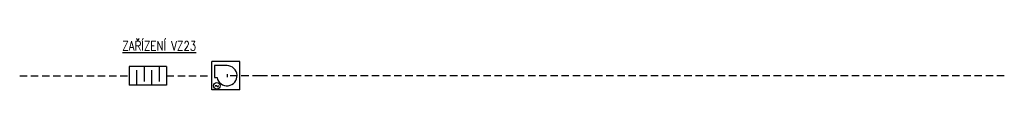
# Model space of a CAD drawing. Header units: millimetres. Extents: x -12410 to -5571, y -11552 to -5051.
# Tile 1 of 5: x -12406 to -11986, y -10987 to -10965. Entities that reach past the tile are written whole.
import ezdxf
from ezdxf.enums import TextEntityAlignment as Align

# ---------------------------------------------------------------- set-up
doc = ezdxf.new("R2010")
doc.units = ezdxf.units.MM
doc.header["$MEASUREMENT"] = 0
doc.linetypes.add('SKRYTÁ2', pattern=[4.7625, 3.175, -1.5875])
doc.layers.add('popis tlustý', color=1, linetype='CONTINUOUS')
doc.layers.add('VZ_Zarizeni', color=8, linetype='CONTINUOUS')
doc.styles.add('ROMANS', font='romans', dxfattribs={"width": 0.75})
doc.styles.add('VELKE', font='ROMANS.SHX', dxfattribs={"height": 5})

msp = doc.modelspace()

# ---------------------------------------------------------------- linework, layer by layer
at = {"layer": 'VZ_Zarizeni'}
for p, q in [((-12311.84, -10974.98), (-12323.84, -10974.98)), ((-12323.84, -10986.98), (-12323.84, -10974.98)), ((-12317.34, -10976.69), (-12322.64, -10976.69)), ((-12322.64, -10976.69), (-12322.64, -10981.74)), ((-12311.84, -10986.98), (-12311.84, -10974.98)), ((-12359.14, -10976.98), (-12359.14, -10984.98)), ((-12343.14, -10976.98), (-12359.14, -10976.98)), ((-12359.14, -10976.98), (-12359.14, -10984.98)), ((-12343.14, -10976.98), (-12343.14, -10984.98)), ((-12317.34, -10980.34), (-12317.34, -10981.66)), ((-12343.14, -10984.98), (-12359.14, -10984.98)), ((-12322.64, -10981.74), (-12321.56, -10981.74)), ((-12311.84, -10986.98), (-12323.84, -10986.98))]:
    msp.add_line(p, q, dxfattribs=at)
at = {"layer": 'VZ_Zarizeni', "linetype": 'SKRYTÁ2'}
for p, q in [((-12405.79, -10980.98), (-12359.14, -10980.98)), ((-12343.14, -10980.98), (-12323.84, -10980.98)), ((-12303.33, -10980.98), (-12317.34, -10980.98)), ((-11985.71, -10980.98), (-12303.33, -10980.98))]:
    msp.add_line(p, q, dxfattribs=at)
at = {"layer": 'VZ_Zarizeni', "color": 3}
for p, q in [((-12355.94, -10978.58), (-12355.94, -10984.98)), ((-12352.74, -10976.98), (-12352.74, -10983.38)), ((-12349.54, -10978.58), (-12349.54, -10984.98)), ((-12346.34, -10976.98), (-12346.34, -10983.38))]:
    msp.add_line(p, q, dxfattribs=at)
msp.add_circle((-12321.73, -10985.26), 1.41, dxfattribs=at)
at = {"layer": 'VZ_Zarizeni'}
msp.add_arc((-12317.34, -10980.98), 4.29, 190.1899, 90, dxfattribs=at)

# ---------------------------------------------------------------- texts
at = {"layer": 'popis tlustý', "style": 'VELKE', "width": 0.8}
msp.add_text('%%UZAŘÍZENÍ VZ23', height=4, dxfattribs=at).set_placement((-12362, -10970.28))
at = {"layer": 'VZ_Zarizeni', "color": 3, "style": 'ROMANS'}
msp.add_text('~', height=1.88, dxfattribs=at).set_placement((-12321.73, -10985.26), align=Align.MIDDLE_CENTER)

doc.saveas('drawing.dxf')
